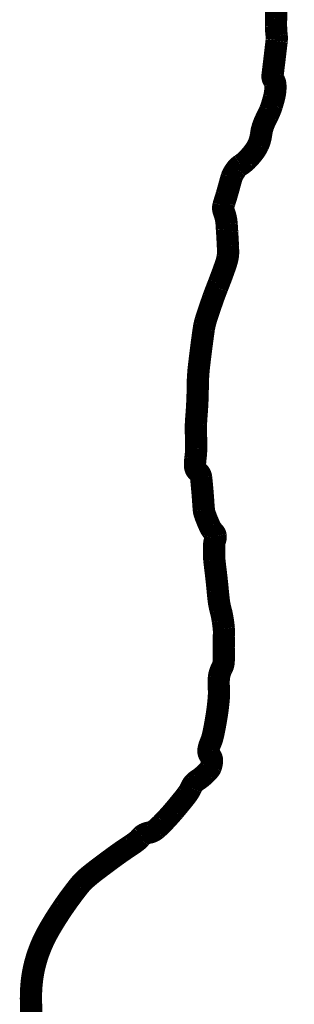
# Model space of a CAD drawing. Header units: feet. Extents: x 0 to 8.5, y 0 to 11.
# Tile 143 of 150: x 7.6204 to 7.7057, y 1.6939 to 1.9997. Entities that reach past the tile are written whole.
import ezdxf

# ---------------------------------------------------------------- set-up
doc = ezdxf.new("R2010")
doc.units = ezdxf.units.FT
doc.header["$MEASUREMENT"] = 0
doc.layers.add('BELMONT-BORDER', color=5, linetype='CONTINUOUS')

msp = doc.modelspace()

# ---------------------------------------------------------------- linework, layer by layer
at = {"layer": 'BELMONT-BORDER', "color": 5, "const_width": 0.00691}
msp.add_lwpolyline([(7.62422, 1.6878, -0.015708), (7.62391, 1.69569, -0.031479), (7.62422, 1.70132, -0.034275), (7.62517, 1.70641, -0.030227), (7.62675, 1.71126, -0.030822), (7.62887, 1.7158, -0.013653), (7.63108, 1.71961, -0.0113), (7.63397, 1.72406, -0.018226), (7.63879, 1.73059, -0.044745), (7.64107, 1.73299, -0.016582), (7.64366, 1.73512, -0.006726), (7.65028, 1.74006, -0.012642), (7.65493, 1.74326, 0.026773), (7.65709, 1.74483, 0.056474), (7.6576, 1.74535, -0.039177), (7.65831, 1.74614, -0.150164), (7.66044, 1.74718, 0.138713), (7.66275, 1.74824, 0.024337), (7.66505, 1.75042, 0.015887), (7.6683, 1.75401, 0.004972), (7.67102, 1.7573, 0.009204), (7.67243, 1.75911, 0.060016), (7.67365, 1.7612, -0.08562), (7.67457, 1.76263, -0.066961), (7.67561, 1.76349, 0.042669), (7.6773, 1.76475, 0.016435), (7.6785, 1.76589, 0.022735), (7.6793, 1.76678, 0.087723), (7.67974, 1.76756, 0.048764), (7.68012, 1.76913, 0.212054), (7.67956, 1.7711, -0.219963), (7.67905, 1.77302, -0.060601), (7.67967, 1.77508, 0.050495), (7.68047, 1.77754, 0.014654), (7.68161, 1.78369, 0.017513), (7.68223, 1.78889, 0.040704), (7.68224, 1.79252, -0.049596), (7.6823, 1.79549, -0.095824), (7.68319, 1.79826, 0.123104), (7.68377, 1.80047, 0.003746), (7.68378, 1.80255, -0.003374), (7.68379, 1.80485, -0.002371), (7.68384, 1.80819, 0.005253), (7.68385, 1.8097, 0.025645), (7.68381, 1.81058, 0.009099), (7.6835, 1.81304, 0.032349), (7.68278, 1.81652, -0.038866), (7.68222, 1.81943, -0.005633), (7.68193, 1.8222, 0.004278), (7.68156, 1.82586, 0.003884), (7.68118, 1.82913, -0.004622), (7.68086, 1.83188, -0.022474), (7.68079, 1.83309, -0.008176), (7.68079, 1.83645, -0.086091), (7.68112, 1.83818, 0.125731), (7.68126, 1.83939, 0.162565), (7.68071, 1.84049, -0.089351), (7.67946, 1.84229, -0.020283), (7.67792, 1.84605, -0.061517), (7.67762, 1.84736, -0.009183), (7.67743, 1.84967, 0.005713), (7.67715, 1.85338, 0.002097), (7.67693, 1.85579, 0.003018), (7.67676, 1.85746, 0.196239), (7.67575, 1.85932, -0.213414), (7.67487, 1.86108, -0.045892), (7.67498, 1.86337, 0.034221), (7.67521, 1.86642, 0.009733), (7.67513, 1.87172, -0.020769), (7.67515, 1.8742, -0.00839), (7.67531, 1.87666, 0.00644), (7.67553, 1.87986, 0.013169), (7.67571, 1.88586, -0.019115), (7.67589, 1.88999, -0.008961), (7.67613, 1.89239, -0.00333), (7.67692, 1.89881, -0.004058), (7.67759, 1.90364, -0.016391), (7.6778, 1.90482, -0.019794), (7.67815, 1.90619, -0.009075), (7.67909, 1.90912, -0.003026), (7.68056, 1.91338, -0.006949), (7.68124, 1.91522, -0.002766), (7.68174, 1.9165, 0.000844), (7.68224, 1.91779, 0.005211), (7.68353, 1.92122, 0.006616), (7.68448, 1.92394, 0.037068), (7.685, 1.92598, 0.048072), (7.68513, 1.9276, 0.007704), (7.68507, 1.92952, 0.003539), (7.68484, 1.93371, 0.000724), (7.68477, 1.93471, 0.000448), (7.68467, 1.93633, 0.078307), (7.68382, 1.94007, -0.158146), (7.68369, 1.94199, -0.01793), (7.68401, 1.94306, 0.008544), (7.6847, 1.94529, 0.006412), (7.68565, 1.94868, -0.010214), (7.68626, 1.95081, -0.055155), (7.68676, 1.95194, -0.038278), (7.68777, 1.95342, -0.084483), (7.68902, 1.95455, 0.057731), (7.69094, 1.95608, 0.034881), (7.6932, 1.9587, 0.049899), (7.69445, 1.96077, 0.081597), (7.69536, 1.96397, -0.072183), (7.69633, 1.9676, -0.01907), (7.69745, 1.96996, 0.02749), (7.6982, 1.97162, 0.017489), (7.69874, 1.97315, 0.011891), (7.69939, 1.97546, 0.037694), (7.69978, 1.97763, 0.042798), (7.69981, 1.97957, 0.147885), (7.69925, 1.98106, -0.194316), (7.69892, 1.98225, -0.002644), (7.69919, 1.98455, 0.001533), (7.69967, 1.98853, 0.000167), (7.7002, 1.99306, 0.002446), (7.70023, 1.99337, 0.058399), (7.70022, 1.99475, -0.028804), (7.70002, 1.99753, -0.008123), (7.70003, 2.00007, 0.009336), (7.70004, 2.0026, 0.009851), (7.69999, 2.00392, 0.005039)], format="xyb", dxfattribs=at)

doc.saveas('drawing.dxf')
